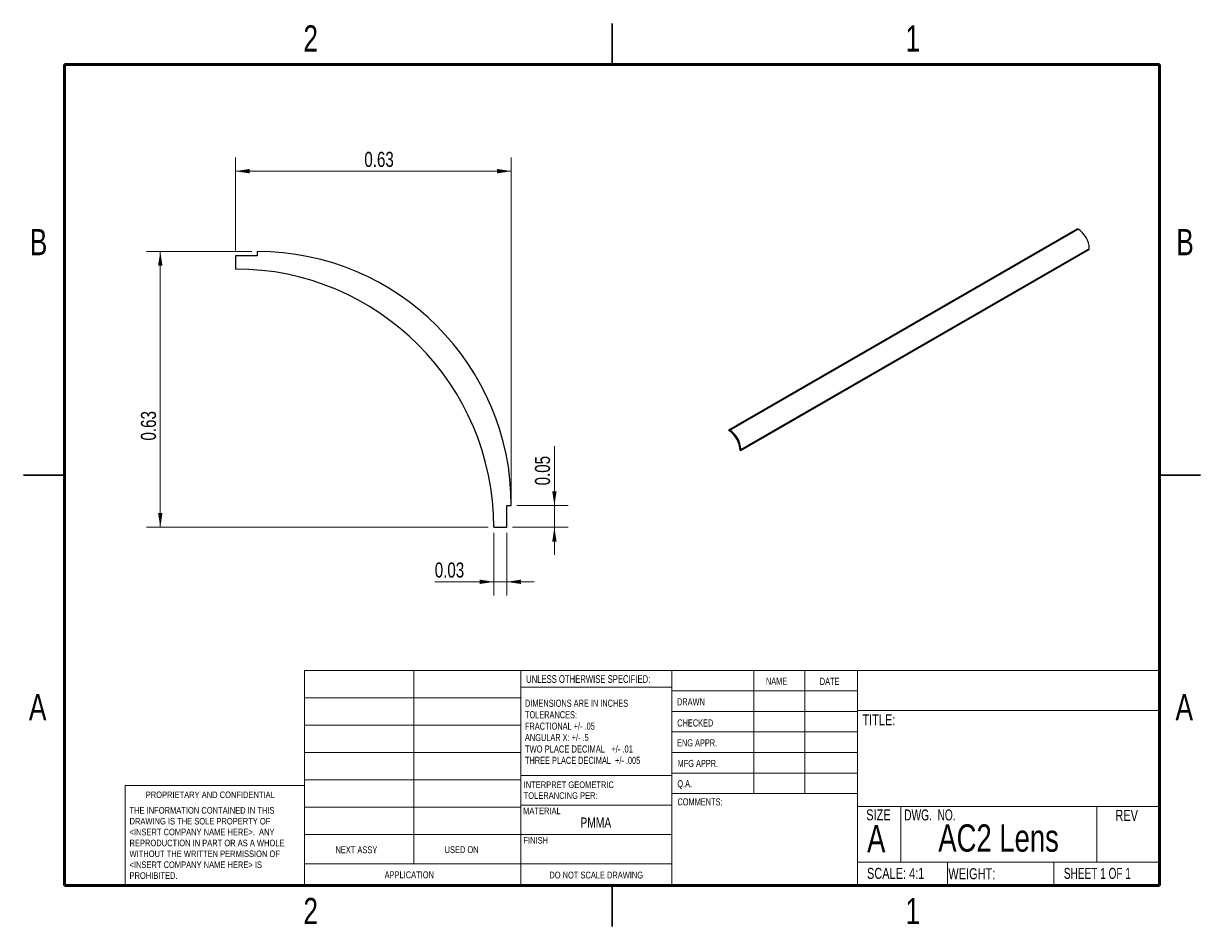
# Model space of a CAD drawing. Header units: inches. Extents: x 0.1 to 10.9, y 0.1 to 8.4.
import ezdxf

# ---------------------------------------------------------------- set-up
doc = ezdxf.new("R2010")
doc.units = ezdxf.units.IN
doc.header["$MEASUREMENT"] = 0
doc.styles.add('SLDTEXTSTYLE0', font='TXT', dxfattribs={"width": 0.75})
doc.styles.add('SLDTEXTSTYLE1', font='TXT', dxfattribs={"width": 0.6875})
doc.styles.add('SLDTEXTSTYLE2', font='TXT', dxfattribs={"width": 0.694444})
doc.dimstyles.new('SLDDIMSTYLE0', dxfattribs={"dimtxt": 0.137795, "dimasz": 0.13, "dimexe": 0, "dimexo": 0.0625, "dimgap": 0.034449, "dimtad": 1, "dimlfac": 0.25, "dimrnd": 1e-09, "dimdsep": 46, "dimtxsty": 'SLDTEXTSTYLE0', "dimsah": 1, "dimcen": 0.09, "dimadec": 0, "dimazin": 2, "dimtfac": 1, "dimtofl": 0, "dimtmove": 0, "dimatfit": 3, "dimfxl": 0, "dimfrac": 2, "dimtolj": 1, "dimtzin": 12, "dimarcsym": 0})
doc.dimstyles.new('SLDDIMSTYLE1', dxfattribs={"dimtxt": 0.137795, "dimasz": 0.13, "dimexe": 0, "dimexo": 0.0625, "dimgap": 0.034449, "dimtad": 1, "dimlfac": 0.25, "dimrnd": 1e-09, "dimdsep": 46, "dimtxsty": 'SLDTEXTSTYLE0', "dimsah": 1, "dimcen": 0.09, "dimadec": 0, "dimazin": 2, "dimtfac": 1, "dimtmove": 0, "dimatfit": 0, "dimfxl": 0, "dimfrac": 2, "dimtolj": 1, "dimtzin": 12, "dimarcsym": 0})

# ---------------------------------------------------------------- blocks, each defined once
blk = doc.blocks.new('SW_NOTE_0')
at = {"color": 0, "linetype": 'Continuous', "lineweight": 0, "char_height": 0.06, "attachment_point": 1, "style": 'SLDTEXTSTYLE0'}
for s, insert in [('INTERPRET GEOMETRIC', (0, 0.077)), ('TOLERANCING PER:', (0, -0.022))]:
    blk.add_mtext(s, dxfattribs=dict(at, insert=insert))
blk = doc.blocks.new('SW_NOTE_1')
at = {"color": 0, "linetype": 'Continuous', "lineweight": 0, "char_height": 0.065, "attachment_point": 1}
for s, insert, style in [('DIMENSIONS ARE IN INCHES', (0, 0.084), 'SLDTEXTSTYLE0'), ('TOLERANCES:', (0, -0.021), 'SLDTEXTSTYLE0'), ('FRACTIONAL +/- .05', (0, -0.125), 'SLDTEXTSTYLE0'), ('ANGULAR X: +/- .5', (0, -0.229), 'SLDTEXTSTYLE0'), ('TWO PLACE DECIMAL   +/- .01', (0, -0.334), 'SLDTEXTSTYLE2'), ('THREE PLACE DECIMAL  +/- .005', (0, -0.438), 'SLDTEXTSTYLE0')]:
    blk.add_mtext(s, dxfattribs=dict(at, insert=insert, style=style))
blk = doc.blocks.new('SW_NOTE_2')
at = {"color": 0, "linetype": 'Continuous', "lineweight": 0, "char_height": 0.06, "attachment_point": 1, "style": 'SLDTEXTSTYLE0'}
for s, insert in [('THE INFORMATION CONTAINED IN THIS', (0, 0.077)), ('DRAWING IS THE SOLE PROPERTY OF', (0, -0.022)), ('<INSERT COMPANY NAME HERE>.  ANY', (0, -0.121)), ('WITHOUT THE WRITTEN PERMISSION OF', (0, -0.32)), ('REPRODUCTION IN PART OR AS A WHOLE', (0, -0.221)), ('<INSERT COMPANY NAME HERE> IS', (0, -0.42)), ('PROHIBITED.', (0, -0.519))]:
    blk.add_mtext(s, dxfattribs=dict(at, insert=insert))
blk = doc.blocks.new('_D')
at = {"color": 7, "linetype": 'Continuous', "lineweight": 18}
for p, q in [((2.06, 6.302), (2.06, 7.151)), ((4.58, 4.022), (4.58, 7.151)), ((4.58, 7.026), (2.06, 7.026))]:
    blk.add_line(p, q, dxfattribs=at)
for points in [[(2.06, 7.026), (2.19, 7.006), (2.19, 7.046)], [(4.58, 7.026), (4.45, 7.046), (4.45, 7.006)]]:
    blk.add_solid(points, dxfattribs=at)
at = {"color": 7, "linetype": 'Continuous', "lineweight": 18, "insert": (3.238, 7.203), "char_height": 0.1378, "attachment_point": 1, "style": 'SLDTEXTSTYLE0'}
blk.add_mtext('0.63', dxfattribs=at)
blk = doc.blocks.new('_D_1')
at = {"color": 7, "linetype": 'Continuous', "lineweight": 18}
for p, q in [((2.21, 6.292), (1.249, 6.292)), ((1.374, 3.772), (1.374, 6.292)), ((4.37, 3.772), (1.249, 3.772))]:
    blk.add_line(p, q, dxfattribs=at)
for points in [[(1.374, 6.292), (1.354, 6.162), (1.394, 6.162)], [(1.374, 3.772), (1.394, 3.902), (1.354, 3.902)]]:
    blk.add_solid(points, dxfattribs=at)
at = {"color": 7, "linetype": 'Continuous', "lineweight": 18, "insert": (1.197, 4.565), "char_height": 0.1378, "attachment_point": 1, "rotation": 90, "style": 'SLDTEXTSTYLE0'}
blk.add_mtext('0.63', dxfattribs=at)
blk = doc.blocks.new('_D_2')
at = {"color": 7, "linetype": 'Continuous', "lineweight": 18}
for p, q in [((4.974, 3.972), (4.974, 4.512)), ((4.63, 3.972), (5.099, 3.972)), ((4.974, 3.772), (4.974, 3.972)), ((4.59, 3.772), (5.099, 3.772)), ((4.974, 3.772), (4.974, 3.522))]:
    blk.add_line(p, q, dxfattribs=at)
for points in [[(4.974, 3.972), (4.994, 4.102), (4.954, 4.102)], [(4.974, 3.772), (4.954, 3.642), (4.994, 3.642)]]:
    blk.add_solid(points, dxfattribs=at)
at = {"color": 7, "linetype": 'Continuous', "lineweight": 18, "insert": (4.796, 4.155), "char_height": 0.1378, "attachment_point": 1, "rotation": 90, "style": 'SLDTEXTSTYLE0'}
blk.add_mtext('0.05', dxfattribs=at)
blk = doc.blocks.new('_D_3')
at = {"color": 7, "linetype": 'Continuous', "lineweight": 18}
for p, q in [((4.42, 3.722), (4.42, 3.149)), ((4.54, 3.722), (4.54, 3.149)), ((4.42, 3.274), (3.881, 3.274)), ((4.42, 3.274), (4.54, 3.274)), ((4.54, 3.274), (4.79, 3.274))]:
    blk.add_line(p, q, dxfattribs=at)
for points in [[(4.42, 3.274), (4.29, 3.294), (4.29, 3.254)], [(4.54, 3.274), (4.67, 3.254), (4.67, 3.294)]]:
    blk.add_solid(points, dxfattribs=at)
at = {"color": 7, "linetype": 'Continuous', "lineweight": 18, "insert": (3.881, 3.451), "char_height": 0.1378, "attachment_point": 1, "style": 'SLDTEXTSTYLE0'}
blk.add_mtext('0.03', dxfattribs=at)

msp = doc.modelspace()

# ---------------------------------------------------------------- linework, layer by layer
at = {"color": 7, "linetype": 'Continuous', "lineweight": 25}
for p, q in [((5.5, 8), (5.5, 8.375)), ((5.5, 8.375), (5.5, 8)), ((6.567, 4.663), (9.749, 6.5)), ((6.575, 4.66), (9.757, 6.496)), ((9.756, 6.495), (9.749, 6.5)), ((2.06, 6.252), (2.06, 6.132)), ((2.26, 6.252), (2.06, 6.252)), ((2.26, 6.292), (2.26, 6.252)), ((6.676, 4.473), (9.858, 6.31)), ((6.678, 4.482), (9.86, 6.319)), ((9.858, 6.31), (9.858, 6.318)), ((6.567, 4.663), (6.567, 4.657)), ((6.575, 4.658), (6.567, 4.663)), ((6.575, 4.66), (6.575, 4.658)), ((6.671, 4.476), (6.676, 4.473)), ((6.676, 4.483), (6.678, 4.482)), ((6.676, 4.473), (6.676, 4.483)), ((0.5, 4.25), (0.125, 4.25)), ((0.125, 4.25), (0.5, 4.25)), ((10.5, 4.25), (10.875, 4.25)), ((10.875, 4.25), (10.5, 4.25)), ((4.54, 3.972), (4.58, 3.972)), ((4.54, 3.772), (4.54, 3.972)), ((4.42, 3.772), (4.54, 3.772)), ((5.5, 0.5), (5.5, 0.125)), ((5.5, 0.125), (5.5, 0.5))]:
    msp.add_line(p, q, dxfattribs=at)
at = {"color": 7, "linetype": 'Continuous', "lineweight": 50}
for p, q in [((0.5, 0.5), (0.5, 8)), ((0.5, 8), (10.5, 8)), ((10.5, 8), (10.5, 0.5)), ((10.5, 0.5), (0.5, 0.5))]:
    msp.add_line(p, q, dxfattribs=at)
at = {"color": 7, "linetype": 'Continuous', "lineweight": 18}
for p, q in [((2.691, 2.464), (10.5, 2.464)), ((2.691, 0.5), (2.691, 2.464)), ((3.689, 2.464), (3.689, 0.696)), ((4.668, 0.5), (4.668, 2.464)), ((6.045, 2.464), (6.045, 0.5)), ((6.794, 2.464), (6.794, 1.339)), ((7.262, 2.464), (7.262, 1.339)), ((7.741, 2.464), (7.741, 0.5)), ((6.045, 2.31), (4.668, 2.31)), ((6.045, 2.277), (7.741, 2.277)), ((2.691, 2.214), (4.668, 2.214)), ((6.045, 2.089), (7.741, 2.089)), ((7.741, 2.097), (10.5, 2.097)), ((2.691, 1.964), (4.668, 1.964)), ((6.045, 1.902), (7.741, 1.902)), ((2.691, 1.714), (4.668, 1.714)), ((7.741, 1.714), (6.045, 1.714)), ((7.741, 1.527), (6.045, 1.527)), ((1.054, 0.5), (1.054, 1.414)), ((2.691, 1.414), (1.054, 1.414)), ((2.691, 1.464), (4.668, 1.464)), ((4.668, 1.504), (6.05, 1.504)), ((7.741, 1.339), (6.05, 1.339)), ((2.691, 1.214), (4.668, 1.214)), ((4.668, 1.234), (6.05, 1.234)), ((7.741, 1.22), (10.5, 1.22)), ((8.137, 1.22), (8.137, 0.713)), ((9.928, 1.22), (9.928, 0.713)), ((2.691, 0.964), (4.668, 0.964)), ((4.668, 0.964), (6.045, 0.964)), ((2.691, 0.696), (6.045, 0.696)), ((7.741, 0.713), (10.5, 0.713)), ((8.564, 0.713), (8.564, 0.5)), ((9.536, 0.713), (9.536, 0.5))]:
    msp.add_line(p, q, dxfattribs=at)
at = {"color": 7, "linetype": 'Continuous', "lineweight": 25}
for centre, radius, start, end in [((9.639, 6.31), 0.221, 2.3869, 57.6131), ((2.26, 3.972), 2.32, 0, 90), ((2.06, 3.772), 2.36, 0, 90), ((6.446, 4.466), 0.225, 2.3869, 57.6131), ((6.457, 4.473), 0.221, 2.3869, 57.6131)]:
    msp.add_arc(centre, radius, start, end, dxfattribs=at)

# ---------------------------------------------------------------- block references
at = {"color": 7, "linetype": 'Continuous', "lineweight": 0}
for name, p in [('SW_NOTE_1', (4.705, 2.113)), ('SW_NOTE_0', (4.693, 1.373)), ('SW_NOTE_2', (1.093, 1.139))]:
    msp.add_blockref(name, p, dxfattribs=at)

# ---------------------------------------------------------------- texts
for s, insert, char_height, attachment_point, style in [('2', (2.748, 8.359), 0.24, 2, 'SLDTEXTSTYLE0'), ('1', (8.248, 8.359), 0.24, 2, 'SLDTEXTSTYLE0'), ('B', (0.262, 6.498), 0.24, 2, 'SLDTEXTSTYLE0'), ('B', (10.734, 6.498), 0.24, 2, 'SLDTEXTSTYLE0'), ('UNLESS OTHERWISE SPECIFIED:', (4.715, 2.421), 0.07, 1, 'SLDTEXTSTYLE0'), ('NAME', (6.906, 2.399), 0.065, 1, 'SLDTEXTSTYLE0'), ('DATE', (7.398, 2.397), 0.065, 1, 'SLDTEXTSTYLE0'), ('A', (0.254, 2.248), 0.24, 2, 'SLDTEXTSTYLE0'), ('DRAWN', (6.094, 2.21), 0.065, 1, 'SLDTEXTSTYLE0'), ('A', (10.727, 2.248), 0.24, 2, 'SLDTEXTSTYLE0'), ('TITLE:', (7.787, 2.063), 0.1, 1, 'SLDTEXTSTYLE0'), ('CHECKED', (6.096, 2.017), 0.065, 1, 'SLDTEXTSTYLE0'), ('ENG APPR.', (6.094, 1.835), 0.065, 1, 'SLDTEXTSTYLE0'), ('MFG APPR.', (6.099, 1.647), 0.065, 1, 'SLDTEXTSTYLE0'), ('Q.A.', (6.097, 1.462), 0.065, 1, 'SLDTEXTSTYLE0'), ('PROPRIETARY AND CONFIDENTIAL', (1.241, 1.358), 0.06, 1, 'SLDTEXTSTYLE0'), ('COMMENTS:', (6.098, 1.296), 0.065, 1, 'SLDTEXTSTYLE0'), ('MATERIAL', (4.688, 1.211), 0.06, 1, 'SLDTEXTSTYLE0'), ('SIZE', (7.822, 1.195), 0.1, 1, 'SLDTEXTSTYLE0'), ('DWG.  NO.', (8.169, 1.194), 0.1, 1, 'SLDTEXTSTYLE2'), ('REV', (10.098, 1.19), 0.1, 1, 'SLDTEXTSTYLE0'), ('PMMA', (5.352, 1.121), 0.0937, 2, 'SLDTEXTSTYLE0'), ('A', (7.83, 1.052), 0.25, 1, 'SLDTEXTSTYLE0'), ('AC2 Lens', (9.031, 1.058), 0.25, 2, 'SLDTEXTSTYLE0'), ('FINISH', (4.691, 0.942), 0.06, 1, 'SLDTEXTSTYLE0'), ('NEXT ASSY', (2.974, 0.857), 0.0625, 1, 'SLDTEXTSTYLE0'), ('USED ON', (3.971, 0.858), 0.0625, 1, 'SLDTEXTSTYLE0'), ('SCALE: 4:1', (7.829, 0.66), 0.1, 1, 'SLDTEXTSTYLE0'), ('WEIGHT:', (8.572, 0.657), 0.1, 1, 'SLDTEXTSTYLE0'), ('SHEET 1 OF 1', (9.627, 0.66), 0.1, 1, 'SLDTEXTSTYLE1'), ('APPLICATION', (3.423, 0.628), 0.0625, 1, 'SLDTEXTSTYLE0'), ('DO NOT SCALE DRAWING', (5.356, 0.626), 0.0625, 2, 'SLDTEXTSTYLE0'), ('2', (2.748, 0.386), 0.24, 2, 'SLDTEXTSTYLE0'), ('1', (8.248, 0.386), 0.24, 2, 'SLDTEXTSTYLE0')]:
    msp.add_mtext(s, dxfattribs=dict(at, insert=insert, char_height=char_height, attachment_point=attachment_point, style=style))

# ---------------------------------------------------------------- dimensions: what is measured, and where the dimension line sits
at = {"color": 7, "linetype": 'Continuous', "lineweight": 18}
dim = msp.add_linear_dim(base=(2.06, 7.026), p1=(4.58, 3.972), p2=(2.06, 6.252), dimstyle='SLDDIMSTYLE0', dxfattribs=at)
dim.commit()
dim.dimension.update_dxf_attribs({"geometry": '_D', "text_midpoint": (3.417, 7.026), "dimtype": 160})
for base, p1, p2, angle, dimstyle, picture, middle in [((1.374, 6.292), (4.42, 3.772), (2.26, 6.292), 90, 'SLDDIMSTYLE0', '_D_1', (1.374, 4.744)), ((4.974, 3.972), (4.54, 3.772), (4.58, 3.972), 90, 'SLDDIMSTYLE1', '_D_2', (4.974, 4.334)), ((4.54, 3.274), (4.42, 3.772), (4.54, 3.772), 0, 'SLDDIMSTYLE1', '_D_3', (4.059, 3.274))]:
    dim = msp.add_linear_dim(base=base, p1=p1, p2=p2, angle=angle, dimstyle=dimstyle, dxfattribs=at)
    dim.commit()
    dim.dimension.update_dxf_attribs({"geometry": picture, "text_midpoint": middle, "dimtype": 160})

doc.saveas('drawing.dxf')
